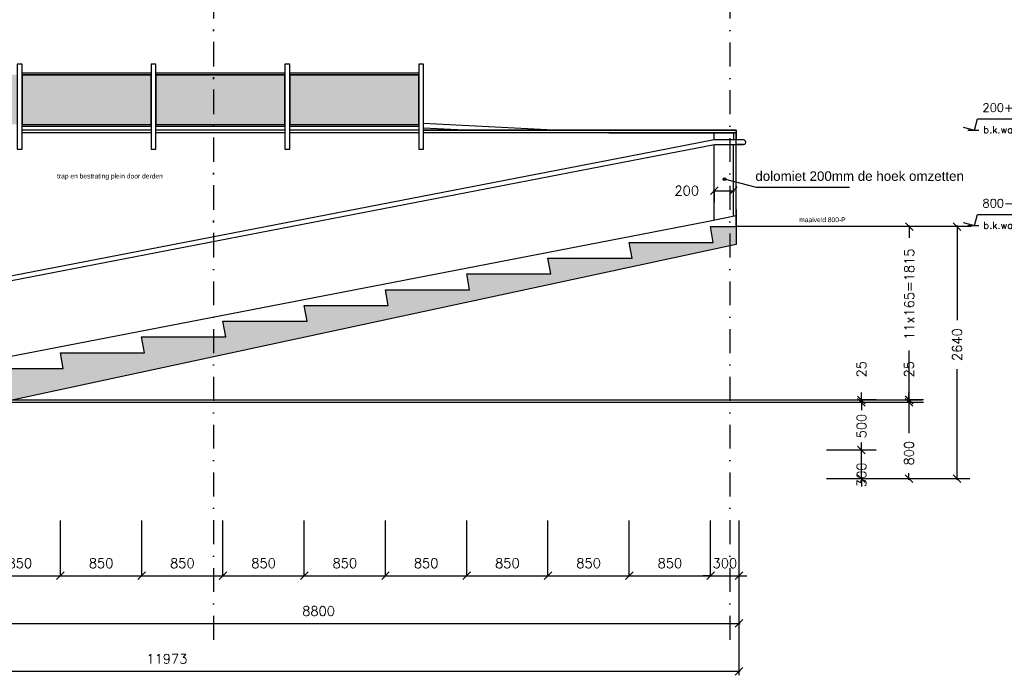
# Model space of a CAD drawing. Extents: x 98997 to 245130, y 18007 to 138999.
# Tile 49 of 58: x 136622 to 146921, y 86929 to 93802. Entities that reach past the tile are written whole.
import ezdxf

# ---------------------------------------------------------------- set-up
doc = ezdxf.new("R2010")
doc.units = 0
doc.header["$LTSCALE"] = 20
doc.header["$MEASUREMENT"] = 0
doc.header["$PDSIZE"] = -1
doc.linetypes.add('HIDDEN', pattern=[9.375, 6.25, -3.125])
doc.linetypes.add('STRAM_0WT$0$DASHDOT', pattern=[25, 12.5, -6.25, 0, -6.25])
doc.layers.get('0').update_dxf_attribs({"linetype": 'CONTINUOUS'})
doc.layers.get('DEFPOINTS').update_dxf_attribs({"linetype": 'CONTINUOUS'})
for name, color, linetype in [('_DETAILNUMMERS', 4, 'CONTINUOUS'), ('A--A23--_F--3-', 9, 'CONTINUOUS'), ('A--L13D1_VLOEREN', 1, 'CONTINUOUS'), ('A--L13D4_VLOEREN', 4, 'CONTINUOUS'), ('A--L21D1_BUITENWAND', 1, 'CONTINUOUS'), ('A--L28DC1_KONSTR', 1, 'HIDDEN'), ('A--M$1A-_F123-', 1, 'CONTINUOUS'), ('A--M01A1_MAATVOERING', 1, 'CONTINUOUS'), ('A--M01B1_HOOGTE_MAATV', 1, 'CONTINUOUS'), ('A--T$1A-_F123_20', 1, 'CONTINUOUS'), ('A--T01B2_HOOGTE_MAATV', 2, 'CONTINUOUS'), ('A--T01B3_HOOGTE_MAATV', 3, 'CONTINUOUS'), ('STRAM_0WT$0$A--L$7A-_STRAMIEN', 1, 'STRAM_0WT$0$DASHDOT'), ('STRAM_0WT$0$A--T$7A8-_STRAMIEN', 8, 'STRAM_0WT$0$DASHDOT')]:
    doc.layers.add(name, color=color, linetype=linetype)
doc.styles.add('ALFA-0_25', font='ROMANS')
doc.styles.add('EB2', font='ARIAL.TTF')
doc.styles.add('HIEMSTRA', font='romans.shx')
doc.styles.add('HOOGTEXT', font='ROMANS.shx', dxfattribs={"height": 2.5})
doc.dimstyles.get("Standard").update_dxf_attribs({"dimscale": 40, "dimtxt": 2.5, "dimasz": 2, "dimexe": 0.3, "dimexo": 0.3, "dimgap": 2, "dimtad": 1, "dimdec": 0, "dimzin": 0, "dimdsep": 46, "dimtxsty": 'HIEMSTRA', "dimblk1": 'OBLIQUE', "dimblk2": 'OBLIQUE', "dimsah": 1, "dimcen": 0.09, "dimdle": 0.3, "dimclrd": 1, "dimclre": 1, "dimclrt": 3, "dimadec": 0, "dimazin": 0, "dimtfac": 1, "dimtdec": 4, "dimtix": 1, "dimtmove": 2, "dimatfit": 3, "dimldrblk": 'OBLIQUE', "dimfxl": 0, "dimtvp": 625, "dimtolj": 1, "dimtzin": 0, "dimarcsym": 0})
doc.dimstyles.new('STANDARD$0', dxfattribs={"dimscale": 50, "dimtxt": 2.5, "dimasz": 2, "dimexe": 2, "dimexo": 0, "dimgap": 2, "dimtad": 1, "dimdec": 0, "dimzin": 0, "dimdsep": 46, "dimtxsty": 'ALFA-0_25', "dimblk1": 'OBLIQUE', "dimblk2": 'OBLIQUE', "dimsah": 1, "dimcen": -3, "dimdle": 2, "dimclrd": 1, "dimclre": 1, "dimclrt": 2, "dimadec": 0, "dimazin": 0, "dimtfac": 0.666667, "dimtofl": 0, "dimtmove": 2, "dimatfit": 3, "dimldrblk": 'OBLIQUE', "dimfxl": 0, "dimtvp": 0.833333, "dimtolj": 1, "dimtzin": 0, "dimarcsym": 0})

# ---------------------------------------------------------------- blocks, each defined once
blk = doc.blocks.new('_OBLIQUE')
at = {"color": 0, "linetype": 'ByBlock'}
blk.add_line((-0.5, -0.5), (0.5, 0.5), dxfattribs=at)
blk = doc.blocks.new('*D558')
at = {"layer": 'A--M$1A-_F123-', "color": 1, "lineweight": -2}
blk.add_line((169469, 19061), (170343, 19061), dxfattribs=at)
at = {"layer": 'DEFPOINTS', "color": 0}
for p in [(169481, 19061), (170331, 19061), (170331, 19061)]:
    blk.add_point(p, dxfattribs=at)
at = {"layer": 'A--M$1A-_F123-', "color": 1, "lineweight": -2, "xscale": 80, "yscale": 80, "zscale": 80, "rotation": 180}
blk.add_blockref('_OBLIQUE', (169481, 19061), dxfattribs=at)
at = {"layer": 'A--M$1A-_F123-', "color": 1, "lineweight": -2, "xscale": 80, "yscale": 80, "zscale": 80}
blk.add_blockref('_OBLIQUE', (170331, 19061), dxfattribs=at)
at = {"layer": 'A--M$1A-_F123-', "color": 3, "insert": (169906, 19191), "char_height": 100, "attachment_point": 5, "style": 'HIEMSTRA'}
blk.add_mtext('\\A1;850', dxfattribs=at)
blk = doc.blocks.new('*D559')
at = {"layer": 'A--M$1A-_F123-', "color": 1, "lineweight": -2}
for p, q in [((170331, 19061), (170251, 19061)), ((170331, 19061), (170630, 19061)), ((170630, 19061), (170710, 19061))]:
    blk.add_line(p, q, dxfattribs=at)
at = {"layer": 'DEFPOINTS', "color": 0}
for p in [(170331, 19061), (170630, 19061), (170630, 19061)]:
    blk.add_point(p, dxfattribs=at)
at = {"layer": 'A--M$1A-_F123-', "color": 1, "lineweight": -2, "xscale": 80, "yscale": 80, "zscale": 80}
blk.add_blockref('_OBLIQUE', (170331, 19061), dxfattribs=at)
at = {"layer": 'A--M$1A-_F123-', "color": 1, "lineweight": -2, "xscale": 80, "yscale": 80, "zscale": 80, "rotation": 180}
blk.add_blockref('_OBLIQUE', (170630, 19061), dxfattribs=at)
at = {"layer": 'A--M$1A-_F123-', "color": 3, "insert": (170481, 19191), "char_height": 100, "attachment_point": 5, "style": 'HIEMSTRA'}
blk.add_mtext('\\A1;300', dxfattribs=at)
blk = doc.blocks.new('*D560')
at = {"layer": 'A--M$1A-_F123-', "color": 1, "lineweight": -2}
blk.add_line((161819, 18561), (170642, 18561), dxfattribs=at)
at = {"layer": 'DEFPOINTS', "color": 0}
for p in [(161831, 18561), (170630, 18561), (170630, 18561)]:
    blk.add_point(p, dxfattribs=at)
at = {"layer": 'A--M$1A-_F123-', "color": 1, "lineweight": -2, "xscale": 80, "yscale": 80, "zscale": 80, "rotation": 180}
blk.add_blockref('_OBLIQUE', (161831, 18561), dxfattribs=at)
at = {"layer": 'A--M$1A-_F123-', "color": 1, "lineweight": -2, "xscale": 80, "yscale": 80, "zscale": 80}
blk.add_blockref('_OBLIQUE', (170630, 18561), dxfattribs=at)
at = {"layer": 'A--M$1A-_F123-', "color": 3, "insert": (166231, 18691), "char_height": 100, "attachment_point": 5, "style": 'HIEMSTRA'}
blk.add_mtext('\\A1;8800', dxfattribs=at)
blk = doc.blocks.new('*D561')
at = {"layer": 'A--M$1A-_F123-', "color": 1, "lineweight": -2}
for p, q in [((172559, 22715), (172398, 22715)), ((172410, 22727), (172410, 22596)), ((172410, 20888), (172410, 21417)), ((172528, 20900), (172398, 20900))]:
    blk.add_line(p, q, dxfattribs=at)
at = {"layer": 'DEFPOINTS', "color": 0}
for p in [(172410, 22715), (172571, 22715), (172540, 20900)]:
    blk.add_point(p, dxfattribs=at)
at = {"layer": 'A--M$1A-_F123-', "color": 1, "lineweight": -2, "xscale": 80, "yscale": 80, "zscale": 80}
for p, rotation in [((172410, 22715), 90), ((172410, 20900), 270)]:
    blk.add_blockref('_OBLIQUE', p, dxfattribs=dict(at, rotation=rotation))
at = {"layer": 'A--M$1A-_F123-', "color": 3, "insert": (172410, 22007), "char_height": 100, "attachment_point": 5, "rotation": 90, "style": 'HIEMSTRA'}
blk.add_mtext('\\A1;11x165=1815', dxfattribs=at)
blk = doc.blocks.new('*D565')
at = {"layer": 'A--M$1A-_F123-', "color": 1, "lineweight": -2}
for p, q in [((172063, 20875), (171898, 20875)), ((171910, 20887), (171910, 20835)), ((171910, 20363), (171910, 20418)), ((172032, 20375), (171898, 20375))]:
    blk.add_line(p, q, dxfattribs=at)
at = {"layer": 'DEFPOINTS', "color": 0}
for p in [(171910, 20875), (172075, 20875), (172044, 20375)]:
    blk.add_point(p, dxfattribs=at)
at = {"layer": 'A--M$1A-_F123-', "color": 1, "lineweight": -2, "xscale": 80, "yscale": 80, "zscale": 80}
for p, rotation in [((171910, 20875), 90), ((171910, 20375), 270)]:
    blk.add_blockref('_OBLIQUE', p, dxfattribs=dict(at, rotation=rotation))
at = {"layer": 'A--M$1A-_F123-', "color": 3, "insert": (171910, 20627), "char_height": 100, "attachment_point": 5, "rotation": 90, "style": 'HIEMSTRA'}
blk.add_mtext('\\A1;500', dxfattribs=at)
blk = doc.blocks.new('*D566')
at = {"layer": 'A--M$1A-_F123-', "color": 1, "lineweight": -2}
for p, q in [((171910, 20900), (171910, 20980)), ((172063, 20900), (171898, 20900)), ((172032, 20875), (171898, 20875)), ((171910, 20875), (171910, 20900)), ((171910, 20875), (171910, 20795))]:
    blk.add_line(p, q, dxfattribs=at)
at = {"layer": 'DEFPOINTS', "color": 0}
for p in [(171910, 20900), (172044, 20875), (172075, 20900)]:
    blk.add_point(p, dxfattribs=at)
at = {"layer": 'A--M$1A-_F123-', "color": 1, "lineweight": -2, "xscale": 80, "yscale": 80, "zscale": 80}
for p, rotation in [((171910, 20900), 270), ((171910, 20875), 90)]:
    blk.add_blockref('_OBLIQUE', p, dxfattribs=dict(at, rotation=rotation))
at = {"layer": 'A--M$1A-_F123-', "color": 3, "insert": (171910, 21221), "char_height": 100, "attachment_point": 5, "rotation": 90, "style": 'HIEMSTRA'}
blk.add_mtext('\\A1;25', dxfattribs=at)
blk = doc.blocks.new('*D567')
at = {"layer": 'A--M$1A-_F123-', "color": 1, "lineweight": -2}
for p, q in [((172559, 20875), (172395, 20875)), ((172407, 20887), (172407, 20551)), ((172407, 20063), (172407, 20134)), ((172528, 20075), (172395, 20075))]:
    blk.add_line(p, q, dxfattribs=at)
at = {"layer": 'DEFPOINTS', "color": 0}
for p in [(172407, 20875), (172571, 20875), (172540, 20075)]:
    blk.add_point(p, dxfattribs=at)
at = {"layer": 'A--M$1A-_F123-', "color": 1, "lineweight": -2, "xscale": 80, "yscale": 80, "zscale": 80}
for p, rotation in [((172407, 20875), 90), ((172407, 20075), 270)]:
    blk.add_blockref('_OBLIQUE', p, dxfattribs=dict(at, rotation=rotation))
at = {"layer": 'A--M$1A-_F123-', "color": 3, "insert": (172407, 20343), "char_height": 100, "attachment_point": 5, "rotation": 90, "style": 'HIEMSTRA'}
blk.add_mtext('\\A1;800', dxfattribs=at)
blk = doc.blocks.new('*D568')
at = {"layer": 'A--M$1A-_F123-', "color": 1, "lineweight": -2}
for p, q in [((171910, 20375), (171910, 20455)), ((172063, 20375), (171898, 20375)), ((171910, 20075), (171910, 20375)), ((172032, 20075), (171898, 20075)), ((171910, 20075), (171910, 19995))]:
    blk.add_line(p, q, dxfattribs=at)
at = {"layer": 'DEFPOINTS', "color": 0}
for p in [(171910, 20375), (172075, 20375), (172044, 20075)]:
    blk.add_point(p, dxfattribs=at)
at = {"layer": 'A--M$1A-_F123-', "color": 1, "lineweight": -2, "xscale": 80, "yscale": 80, "zscale": 80}
for p, rotation in [((171910, 20375), 270), ((171910, 20075), 90)]:
    blk.add_blockref('_OBLIQUE', p, dxfattribs=dict(at, rotation=rotation))
at = {"layer": 'A--M$1A-_F123-', "color": 3, "insert": (171910, 20117), "char_height": 100, "attachment_point": 5, "rotation": 90, "style": 'HIEMSTRA'}
blk.add_mtext('\\A1;300', dxfattribs=at)
blk = doc.blocks.new('*D569')
at = {"layer": 'A--M$1A-_F123-', "color": 1, "lineweight": -2}
for p, q in [((172407, 20900), (172407, 20980)), ((172559, 20900), (172395, 20900)), ((172528, 20875), (172395, 20875)), ((172407, 20875), (172407, 20900)), ((172407, 20875), (172407, 20795))]:
    blk.add_line(p, q, dxfattribs=at)
at = {"layer": 'DEFPOINTS', "color": 0}
for p in [(172407, 20900), (172540, 20875), (172571, 20900)]:
    blk.add_point(p, dxfattribs=at)
at = {"layer": 'A--M$1A-_F123-', "color": 1, "lineweight": -2, "xscale": 80, "yscale": 80, "zscale": 80}
for p, rotation in [((172407, 20900), 270), ((172407, 20875), 90)]:
    blk.add_blockref('_OBLIQUE', p, dxfattribs=dict(at, rotation=rotation))
at = {"layer": 'A--M$1A-_F123-', "color": 3, "insert": (172407, 21221), "char_height": 100, "attachment_point": 5, "rotation": 90, "style": 'HIEMSTRA'}
blk.add_mtext('\\A1;25', dxfattribs=at)
blk = doc.blocks.new('*D571')
at = {"layer": 'A--M$1A-_F123-', "color": 1, "lineweight": -2}
for p, q in [((158646, 18061), (170642, 18061)), ((170630, 18019), (170630, 18073))]:
    blk.add_line(p, q, dxfattribs=at)
at = {"layer": 'DEFPOINTS', "color": 0}
for p in [(158658, 18061), (170630, 18061), (170630, 18007)]:
    blk.add_point(p, dxfattribs=at)
at = {"layer": 'A--M$1A-_F123-', "color": 1, "lineweight": -2, "xscale": 80, "yscale": 80, "zscale": 80, "rotation": 180}
blk.add_blockref('_OBLIQUE', (158658, 18061), dxfattribs=at)
at = {"layer": 'A--M$1A-_F123-', "color": 1, "lineweight": -2, "xscale": 80, "yscale": 80, "zscale": 80}
blk.add_blockref('_OBLIQUE', (170630, 18061), dxfattribs=at)
at = {"layer": 'A--M$1A-_F123-', "color": 3, "insert": (164644, 18191), "char_height": 100, "attachment_point": 5, "style": 'HIEMSTRA'}
blk.add_mtext('\\A1;11973', dxfattribs=at)
blk = doc.blocks.new('*D572')
at = {"layer": 'A--M$1A-_F123-', "color": 1, "lineweight": -2}
for p, q in [((173059, 22715), (172898, 22715)), ((172910, 22727), (172910, 21735)), ((172910, 20063), (172910, 21223)), ((173032, 20075), (172898, 20075))]:
    blk.add_line(p, q, dxfattribs=at)
at = {"layer": 'DEFPOINTS', "color": 0}
for p in [(172910, 22715), (173071, 22715), (173044, 20075)]:
    blk.add_point(p, dxfattribs=at)
at = {"layer": 'A--M$1A-_F123-', "color": 1, "lineweight": -2, "xscale": 80, "yscale": 80, "zscale": 80}
for p, rotation in [((172910, 22715), 90), ((172910, 20075), 270)]:
    blk.add_blockref('_OBLIQUE', p, dxfattribs=dict(at, rotation=rotation))
at = {"layer": 'A--M$1A-_F123-', "color": 3, "insert": (172910, 21479), "char_height": 100, "attachment_point": 5, "rotation": 90, "style": 'HIEMSTRA'}
blk.add_mtext('\\A1;2640', dxfattribs=at)
blk = doc.blocks.new('*D573')
at = {"layer": 'A--M$1A-_F123-', "color": 1, "lineweight": -2}
blk.add_line((168619, 19061), (169493, 19061), dxfattribs=at)
at = {"layer": 'DEFPOINTS', "color": 0}
for p in [(168631, 19061), (169481, 19061), (169481, 19061)]:
    blk.add_point(p, dxfattribs=at)
at = {"layer": 'A--M$1A-_F123-', "color": 1, "lineweight": -2, "xscale": 80, "yscale": 80, "zscale": 80, "rotation": 180}
blk.add_blockref('_OBLIQUE', (168631, 19061), dxfattribs=at)
at = {"layer": 'A--M$1A-_F123-', "color": 1, "lineweight": -2, "xscale": 80, "yscale": 80, "zscale": 80}
blk.add_blockref('_OBLIQUE', (169481, 19061), dxfattribs=at)
at = {"layer": 'A--M$1A-_F123-', "color": 3, "insert": (169056, 19191), "char_height": 100, "attachment_point": 5, "style": 'HIEMSTRA'}
blk.add_mtext('\\A1;850', dxfattribs=at)
blk = doc.blocks.new('*D574')
at = {"layer": 'A--M$1A-_F123-', "color": 1, "lineweight": -2}
blk.add_line((167769, 19061), (168643, 19061), dxfattribs=at)
at = {"layer": 'DEFPOINTS', "color": 0}
for p in [(167781, 19061), (168631, 19061), (168631, 19061)]:
    blk.add_point(p, dxfattribs=at)
at = {"layer": 'A--M$1A-_F123-', "color": 1, "lineweight": -2, "xscale": 80, "yscale": 80, "zscale": 80, "rotation": 180}
blk.add_blockref('_OBLIQUE', (167781, 19061), dxfattribs=at)
at = {"layer": 'A--M$1A-_F123-', "color": 1, "lineweight": -2, "xscale": 80, "yscale": 80, "zscale": 80}
blk.add_blockref('_OBLIQUE', (168631, 19061), dxfattribs=at)
at = {"layer": 'A--M$1A-_F123-', "color": 3, "insert": (168206, 19191), "char_height": 100, "attachment_point": 5, "style": 'HIEMSTRA'}
blk.add_mtext('\\A1;850', dxfattribs=at)
blk = doc.blocks.new('*D575')
at = {"layer": 'A--M$1A-_F123-', "color": 1, "lineweight": -2}
blk.add_line((166919, 19061), (167793, 19061), dxfattribs=at)
at = {"layer": 'DEFPOINTS', "color": 0}
for p in [(166931, 19061), (167781, 19061), (167781, 19061)]:
    blk.add_point(p, dxfattribs=at)
at = {"layer": 'A--M$1A-_F123-', "color": 1, "lineweight": -2, "xscale": 80, "yscale": 80, "zscale": 80, "rotation": 180}
blk.add_blockref('_OBLIQUE', (166931, 19061), dxfattribs=at)
at = {"layer": 'A--M$1A-_F123-', "color": 1, "lineweight": -2, "xscale": 80, "yscale": 80, "zscale": 80}
blk.add_blockref('_OBLIQUE', (167781, 19061), dxfattribs=at)
at = {"layer": 'A--M$1A-_F123-', "color": 3, "insert": (167356, 19191), "char_height": 100, "attachment_point": 5, "style": 'HIEMSTRA'}
blk.add_mtext('\\A1;850', dxfattribs=at)
blk = doc.blocks.new('*D576')
at = {"layer": 'A--M$1A-_F123-', "color": 1, "lineweight": -2}
blk.add_line((166069, 19061), (166943, 19061), dxfattribs=at)
at = {"layer": 'DEFPOINTS', "color": 0}
for p in [(166081, 19061), (166931, 19061), (166931, 19061)]:
    blk.add_point(p, dxfattribs=at)
at = {"layer": 'A--M$1A-_F123-', "color": 1, "lineweight": -2, "xscale": 80, "yscale": 80, "zscale": 80, "rotation": 180}
blk.add_blockref('_OBLIQUE', (166081, 19061), dxfattribs=at)
at = {"layer": 'A--M$1A-_F123-', "color": 1, "lineweight": -2, "xscale": 80, "yscale": 80, "zscale": 80}
blk.add_blockref('_OBLIQUE', (166931, 19061), dxfattribs=at)
at = {"layer": 'A--M$1A-_F123-', "color": 3, "insert": (166506, 19191), "char_height": 100, "attachment_point": 5, "style": 'HIEMSTRA'}
blk.add_mtext('\\A1;850', dxfattribs=at)
blk = doc.blocks.new('*D577')
at = {"layer": 'A--M$1A-_F123-', "color": 1, "lineweight": -2}
blk.add_line((165219, 19061), (166093, 19061), dxfattribs=at)
at = {"layer": 'DEFPOINTS', "color": 0}
for p in [(165231, 19061), (166081, 19061), (166081, 19061)]:
    blk.add_point(p, dxfattribs=at)
at = {"layer": 'A--M$1A-_F123-', "color": 1, "lineweight": -2, "xscale": 80, "yscale": 80, "zscale": 80, "rotation": 180}
blk.add_blockref('_OBLIQUE', (165231, 19061), dxfattribs=at)
at = {"layer": 'A--M$1A-_F123-', "color": 1, "lineweight": -2, "xscale": 80, "yscale": 80, "zscale": 80}
blk.add_blockref('_OBLIQUE', (166081, 19061), dxfattribs=at)
at = {"layer": 'A--M$1A-_F123-', "color": 3, "insert": (165656, 19191), "char_height": 100, "attachment_point": 5, "style": 'HIEMSTRA'}
blk.add_mtext('\\A1;850', dxfattribs=at)
blk = doc.blocks.new('*D578')
at = {"layer": 'A--M$1A-_F123-', "color": 1, "lineweight": -2}
blk.add_line((164369, 19061), (165243, 19061), dxfattribs=at)
at = {"layer": 'DEFPOINTS', "color": 0}
for p in [(164381, 19061), (165231, 19061), (165231, 19061)]:
    blk.add_point(p, dxfattribs=at)
at = {"layer": 'A--M$1A-_F123-', "color": 1, "lineweight": -2, "xscale": 80, "yscale": 80, "zscale": 80, "rotation": 180}
blk.add_blockref('_OBLIQUE', (164381, 19061), dxfattribs=at)
at = {"layer": 'A--M$1A-_F123-', "color": 1, "lineweight": -2, "xscale": 80, "yscale": 80, "zscale": 80}
blk.add_blockref('_OBLIQUE', (165231, 19061), dxfattribs=at)
at = {"layer": 'A--M$1A-_F123-', "color": 3, "insert": (164806, 19191), "char_height": 100, "attachment_point": 5, "style": 'HIEMSTRA'}
blk.add_mtext('\\A1;850', dxfattribs=at)
blk = doc.blocks.new('*D579')
at = {"layer": 'A--M$1A-_F123-', "color": 1, "lineweight": -2}
blk.add_line((163519, 19061), (164393, 19061), dxfattribs=at)
at = {"layer": 'DEFPOINTS', "color": 0}
for p in [(163531, 19061), (164381, 19061), (164381, 19061)]:
    blk.add_point(p, dxfattribs=at)
at = {"layer": 'A--M$1A-_F123-', "color": 1, "lineweight": -2, "xscale": 80, "yscale": 80, "zscale": 80, "rotation": 180}
blk.add_blockref('_OBLIQUE', (163531, 19061), dxfattribs=at)
at = {"layer": 'A--M$1A-_F123-', "color": 1, "lineweight": -2, "xscale": 80, "yscale": 80, "zscale": 80}
blk.add_blockref('_OBLIQUE', (164381, 19061), dxfattribs=at)
at = {"layer": 'A--M$1A-_F123-', "color": 3, "insert": (163956, 19191), "char_height": 100, "attachment_point": 5, "style": 'HIEMSTRA'}
blk.add_mtext('\\A1;850', dxfattribs=at)
blk = doc.blocks.new('*D580')
at = {"layer": 'A--M$1A-_F123-', "color": 1, "lineweight": -2}
blk.add_line((162669, 19061), (163543, 19061), dxfattribs=at)
at = {"layer": 'DEFPOINTS', "color": 0}
for p in [(162681, 19061), (163531, 19061), (163531, 19061)]:
    blk.add_point(p, dxfattribs=at)
at = {"layer": 'A--M$1A-_F123-', "color": 1, "lineweight": -2, "xscale": 80, "yscale": 80, "zscale": 80, "rotation": 180}
blk.add_blockref('_OBLIQUE', (162681, 19061), dxfattribs=at)
at = {"layer": 'A--M$1A-_F123-', "color": 1, "lineweight": -2, "xscale": 80, "yscale": 80, "zscale": 80}
blk.add_blockref('_OBLIQUE', (163531, 19061), dxfattribs=at)
at = {"layer": 'A--M$1A-_F123-', "color": 3, "insert": (163106, 19191), "char_height": 100, "attachment_point": 5, "style": 'HIEMSTRA'}
blk.add_mtext('\\A1;850', dxfattribs=at)
blk = doc.blocks.new('HOOGTEP')
at = {"layer": 'A--M01A1_MAATVOERING'}
for p, q in [((0, 0), (0.62, 2.33)), ((0.62, 2.33), (8.79, 2.33)), ((-2.41, 0.65), (0, 0))]:
    blk.add_line(p, q, dxfattribs=at)
at = {"layer": 'A--M01B1_HOOGTE_MAATV'}
blk.add_line((-1.38, 0), (0.91, 0), dxfattribs=at)
at = {"layer": 'A--T01B2_HOOGTE_MAATV', "style": 'HOOGTEXT', "flags": 4}
blk.add_attdef('TEKST', (1.84, -0.67), '', height=1.5, dxfattribs=at)
at = {"layer": 'A--T01B3_HOOGTE_MAATV', "style": 'HOOGTEXT', "flags": 4}
blk.add_attdef('HOOGTE', (1.67, 3.82), '', height=1.75, dxfattribs=at)
blk = doc.blocks.new('*D584')
at = {"layer": 'A--M$1A-_F123-', "color": 1, "lineweight": -2}
for p, q in [((170359, 23091), (170583, 23091)), ((170371, 22969), (170371, 23103)), ((170571, 22938), (170571, 23103))]:
    blk.add_line(p, q, dxfattribs=at)
at = {"layer": 'DEFPOINTS', "color": 0}
for p in [(170571, 23091), (170371, 22957), (170571, 22926)]:
    blk.add_point(p, dxfattribs=at)
at = {"layer": 'A--M$1A-_F123-', "color": 1, "lineweight": -2, "xscale": 80, "yscale": 80, "zscale": 80, "rotation": 180}
blk.add_blockref('_OBLIQUE', (170371, 23091), dxfattribs=at)
at = {"layer": 'A--M$1A-_F123-', "color": 1, "lineweight": -2, "xscale": 80, "yscale": 80, "zscale": 80}
blk.add_blockref('_OBLIQUE', (170571, 23091), dxfattribs=at)
at = {"layer": 'A--M$1A-_F123-', "color": 3, "insert": (170082, 23091), "char_height": 100, "attachment_point": 5, "style": 'HIEMSTRA'}
blk.add_mtext('\\A1;200', dxfattribs=at)
blk = doc.blocks.new('A$C6F8F70C3')
at = {"layer": 'A--A23--_F--3-'}
h = blk.add_hatch(dxfattribs=at)
h.set_pattern_fill('ALFABET', color=256, scale=25, angle=1, style=0, pattern_type=2)
h.set_pattern_definition([(46, (-132174.73, -88995.9), (-107.90097, 104.19876), []), (51, (-132174.73, -88995.9), (179.56153, -12.55617), [18.75, -206.25]), (356, (-132174.73, -88995.9), (-37.96444, 187.414), [15, -165]), (101.4514, (-132159.76, -88996.94), (141.59722, 174.85773), [15.93505, -175.28553]), (47.1842, (-132175.6, -88945.9), (267.4918, -36.71697), [28.125, -309.375]), (97.6356, (-132153.3, -88948.97), (229.3799, 247.5704), [23.90257, -262.92825]), (352.1842, (-132175.6, -88945.9), (229.3797, 247.5706), [22.5, -247.5]), (22, (-132150.38, -88957.97), (150.9607, -98.03503), [18.75, -206.25]), (327, (-132150.38, -88957.97), (57.65567, 182.3215), [15, -165]), (72.4514, (-132137.8, -88966.14), (208.61643, 84.28632), [15.93505, -175.28553]), (38.5, (-132174.725, -88995.9), (1.58705, 83.263843), [0, -163, 0, -167.5, 0, -165.625]), (8.5, (-132174.725, -88995.9), (64.03651, 99.73571), [0, -95.5, 0, -159.25, 0, -63.125]), (328.5, (-132230.47, -88996.87), (133.533692, -3.308738), [0, -62.5, 0, -195, 0, -258.75]), (318.5, (-132255.46, -88997.31), (145.33757, 27.566934), [0, -81.25, 0, -129.5, 0, -183.75]), (318.5, (-132255.46, -88997.31), (145.33757, 27.566934), [0, -81.25, 0, -129.5, 0, -183.75])])
h.paths.add_polyline_path([(11942.8, 2453.6), (3098.9, 550), (875, 525), (875, 0), (0, 0), (0, 800), (225, 800), (225, 750), (275, 750), (275, 300), (575, 300), (575, 750), (625, 750), (625, 800), (3202.6, 825), (3172.6, 989.8), (4052.6, 989.8), (4022.6, 1154.8), (4902.6, 1154.8), (4872.6, 1319.8), (5752.6, 1319.8), (5722.6, 1484.8), (6602.6, 1484.8), (6572.6, 1649.8), (7452.7, 1649.8), (7422.7, 1814.8), (8302.6, 1814.8), (8272.6, 1979.8), (9152.6, 1979.8), (9122.6, 2144.8), (10002.6, 2144.8), (9972.6, 2309.8), (10852.6, 2309.8), (10822.6, 2474.8), (11702.6, 2474.8), (11672.6, 2639.8), (11943, 2639.8)])
at = {"layer": 'A--L28DC1_KONSTR', "linetype": 'Continuous'}
h = blk.add_hatch(color=21, dxfattribs=at)
h.paths.add_polyline_path([(7271.9, 3710), (8621.9, 3710), (8621.9, 4230.1), (7271.9, 4230.1)])
h.paths.add_polyline_path([(5871.9, 3710), (7221.9, 3710), (7221.9, 4230.1), (5871.9, 4230.1)])
h.paths.add_polyline_path([(4471.9, 3710), (5821.9, 3710), (5821.9, 4230.1), (4471.9, 4230.1)])
h.paths.add_polyline_path([(3071.9, 3710), (4421.9, 3710), (4421.9, 4230.1), (3071.9, 4230.1)])
h.paths.add_polyline_path([(1671.9, 3710), (3021.9, 3710), (3021.9, 4230.1), (1671.9, 4230.1)])
at = {"layer": '_DETAILNUMMERS', "color": 2}
for p, q in [((10030.2, 3650), (8671.9, 3720.3)), ((5821.9, 3650), (4471.9, 3650)), ((7221.9, 3650), (5871.9, 3650)), ((8621.9, 3650), (7271.9, 3650)), ((8671.8, 3650), (11942.8, 3650)), ((9101, 3650), (8671.9, 3672.2)), ((11942.8, 3650), (8671.9, 3650)), ((10030.2, 3650), (11942.8, 3650)), ((12017.3, 3547.2), (11942.8, 3551.1)), ((12018.4, 3499.1), (11942.8, 3503))]:
    blk.add_line(p, q, dxfattribs=at)
at = {"layer": '_DETAILNUMMERS', "color": 1}
for p, q in [((5821.9, 3620), (4471.9, 3620)), ((7221.9, 3620), (5871.9, 3620)), ((8621.9, 3620), (7271.9, 3620)), ((11942.8, 3620), (8671.9, 3620)), ((10610.1, 3620), (11942.8, 3620)), ((11912.8, 3620), (11912.8, 3547.2)), ((11942.8, 2639.8), (11942.8, 3650)), ((11942.8, 3650), (11942.8, 3551.1)), ((11712.8, 2712.5), (11712.8, 3497.2)), ((11912.8, 2745.9), (11912.8, 3497.2))]:
    blk.add_line(p, q, dxfattribs=at)
at = {"layer": '_DETAILNUMMERS', "color": 2}
blk.add_arc((12018.7, 3523.2), 24.1, 269.13118, 93.3407, dxfattribs=at)
at = {"layer": 'A--L13D1_VLOEREN'}
for points in [[(12017.3, 3547.2), (11710.9, 3547.2), (10943.6, 3398.3), (2298.5, 1725), (2298.5, 1725)], [(12017.3, 3497.2), (11715.7, 3497.2), (10953.1, 3349.2), (2303.3, 1675), (2298.5, 1675)], [(11943, 2751.4), (11634.1, 2691.4), (10841.9, 2537.7), (2678.4, 957.6)]]:
    blk.add_lwpolyline(points, dxfattribs=at)
at = {"layer": 'A--L13D4_VLOEREN'}
blk.add_lwpolyline([(4022.6, 1154.8), (4902.6, 1154.8), (4872.6, 1319.8), (5752.6, 1319.8), (5722.6, 1484.8), (6602.6, 1484.8), (6572.6, 1649.8), (7452.7, 1649.8), (7422.7, 1814.8), (8302.6, 1814.8), (8272.6, 1979.8), (9152.6, 1979.8), (9122.6, 2144.8), (10002.6, 2144.8), (9972.6, 2309.8), (10852.6, 2309.8), (10822.6, 2474.8), (11702.6, 2474.8), (11672.6, 2639.8), (11943, 2639.8), (11942.8, 2453.6), (3098.9, 550)], dxfattribs=at)
at = {"layer": 'A--L21D1_BUITENWAND'}
blk.add_line((11943, 2820), (11943, 2639.8), dxfattribs=at)
at = {"layer": 'A--L28DC1_KONSTR', "color": 1, "linetype": 'Continuous'}
for p, q in [((4471.9, 4250.1), (5821.9, 4250.1)), ((4471.9, 4230.1), (5821.9, 4230.1)), ((5871.9, 4250.1), (7221.9, 4250.1)), ((5871.9, 4230.1), (7221.9, 4230.1)), ((7271.9, 4250.1), (8621.9, 4250.1)), ((7271.9, 4230.1), (8621.9, 4230.1)), ((4471.9, 3690), (5821.9, 3690)), ((5871.9, 3690), (7221.9, 3690)), ((7271.9, 3690), (8621.9, 3690)), ((11712.8, 3547.8), (11712.8, 3620)), ((12154.8, 3049.2), (11820, 3135.4)), ((13126.1, 3049.2), (12154.8, 3049.2))]:
    blk.add_line(p, q, dxfattribs=at)
for points in [[(4421.9, 3450), (4471.9, 3450), (4471.9, 4340), (4421.9, 4340)], [(5821.9, 3450), (5871.9, 3450), (5871.9, 4340), (5821.9, 4340)], [(7221.9, 3450), (7271.9, 3450), (7271.9, 4340), (7221.9, 4340)], [(8621.9, 3450), (8671.9, 3450), (8671.9, 4340), (8621.9, 4340)], [(4471.9, 3710), (5821.9, 3710), (5821.9, 4230.1), (4471.9, 4230.1)], [(5871.9, 3710), (7221.9, 3710), (7221.9, 4230.1), (5871.9, 4230.1)], [(7271.9, 3710), (8621.9, 3710), (8621.9, 4230.1), (7271.9, 4230.1)]]:
    blk.add_lwpolyline(points, close=True, dxfattribs=at)
at = {"layer": 'A--L28DC1_KONSTR', "color": 4, "linetype": 'Continuous'}
blk.add_circle((11820, 3135.4), 14.4, dxfattribs=at)
at = {"layer": 'A--M$1A-_F123-'}
for p, q in [((14398.6, 2639.8), (11943, 2639.8)), ((13886.2, 825), (3202.1, 825)), ((13882.6, 800), (416.2, 800)), ((13386.2, 300), (12886.2, 300)), ((14386.2, 0), (12886.2, 0)), ((4872.9, -1013.9), (4872.9, -436.1)), ((5722.9, -1013.9), (5722.9, -436.1)), ((6572.9, -1013.9), (6572.9, -436.1)), ((7422.9, -1013.9), (7422.9, -436.1)), ((8273, -1013.9), (8273, -436.1)), ((9123, -1013.9), (9123, -436.1)), ((9973, -1013.9), (9973, -436.1)), ((10823, -1013.9), (10823, -436.1)), ((11673, -1013.9), (11673, -436.1)), ((11973, -2013.9), (11973, -436.1))]:
    blk.add_line(p, q, dxfattribs=at)
at = {"layer": 'STRAM_0WT$0$A--L$7A-_STRAMIEN'}
blk.add_line((6474.8, 7074.8), (6474.8, 2283.2), dxfattribs=at)
at = {"layer": 'STRAM_0WT$0$A--T$7A8-_STRAMIEN', "color": 8}
for p, q in [((6474.8, 19570.1), (6474.8, -1805.5)), ((11874.8, 19570.1), (11874.8, -1805.5))]:
    blk.add_line(p, q, dxfattribs=at)
at = {"layer": 'A--L21D1_BUITENWAND', "xscale": 50, "yscale": 50, "zscale": 50}
for p, values in [((14435.1, 3650), {'TEKST': 'b.k.wand', 'HOOGTE': '200+P'}), ((14435.1, 2650), {'TEKST': 'b.k.wand', 'HOOGTE': '800-P'})]:
    blk.add_blockref('HOOGTEP', p, dxfattribs=at).add_auto_attribs(values)
at = {"layer": 'A--T$1A-_F123_20', "style": 'EB2'}
for s, height, p in [('trap en bestrating plein door derden', 50, (4837.6, 3143.9)), ('dolomiet 200mm de hoek omzetten', 100, (12142.1, 3119)), ('maaiveld 800-P', 50, (12601.2, 2686.7))]:
    blk.add_text(s, height=height, dxfattribs=at).set_placement(p)
at = {"layer": 'A--M$1A-_F123-'}
dim = blk.add_linear_dim(base=(11912.8, 3016.1), p1=(11712.8, 2882.3), p2=(11912.8, 2851.2), dimstyle='Standard', override={"dimscale": 40, "dimtxsty": 'HIEMSTRA', "dimclrt": 3}, dxfattribs=at)
dim.commit()
dim.dimension.update_dxf_attribs({"geometry": '*D584', "text_midpoint": (11424.2, 3016.1), "dimtype": 128, "insert": (-158657.7, -20074.7)})
dim = blk.add_linear_dim(base=(13752.6, 2639.8), p1=(13882.6, 825), p2=(13913.8, 2639.8), angle=90, text='11x165=1815', dimstyle='Standard', override={"dimscale": 40, "dimtxsty": 'HIEMSTRA', "dimclrt": 3}, dxfattribs=at)
dim.commit()
dim.dimension.update_dxf_attribs({"geometry": '*D561', "text_midpoint": (13752.6, 1931.8), "dimtype": 128, "insert": (-158657.7, -20074.7)})
for base, p1, p2, picture, middle in [((14252.6, 2639.8), (14386.2, 0), (14413.8, 2639.8), '*D572', (14252.6, 1404.5)), ((13252.4, 825), (13386.2, 800), (13417.3, 825), '*D566', (13252.4, 1146)), ((13748.8, 825), (13882.6, 800), (13913.8, 825), '*D569', (13748.8, 1146)), ((13252.4, 800), (13386.2, 300), (13417.3, 800), '*D565', (13252.4, 551.8)), ((13748.8, 800), (13882.6, 0), (13913.8, 800), '*D567', (13748.8, 267.8)), ((13252.4, 300), (13386.2, 0), (13417.3, 300), '*D568', (13252.4, 41.8))]:
    dim = blk.add_linear_dim(base=base, p1=p1, p2=p2, angle=90, dimstyle='Standard', override={"dimscale": 40, "dimtxsty": 'HIEMSTRA', "dimclrt": 3}, dxfattribs=at)
    dim.commit()
    dim.dimension.update_dxf_attribs({"geometry": picture, "text_midpoint": middle, "dimtype": 128, "insert": (-158657.7, -20074.7)})
for base, p1, p2, picture, middle in [((4872.9, -1013.9), (4022.8, -1013.9), (4872.9, -1013.9), '*D580', (4447.8, -883.9)), ((5722.9, -1013.9), (4872.8, -1013.9), (5722.9, -1013.9), '*D579', (5297.8, -883.9)), ((6572.9, -1013.9), (5722.8, -1013.9), (6572.9, -1013.9), '*D578', (6147.8, -883.9)), ((7422.9, -1013.9), (6572.9, -1013.9), (7422.9, -1013.9), '*D577', (6997.9, -883.9)), ((8272.9, -1013.9), (7422.9, -1013.9), (8272.9, -1013.9), '*D576', (7847.9, -883.9)), ((9123, -1013.9), (8272.9, -1013.9), (9123, -1013.9), '*D575', (8697.9, -883.9)), ((9973, -1013.9), (9122.9, -1013.9), (9973, -1013.9), '*D574', (9547.9, -883.9)), ((10823, -1013.9), (9973, -1013.9), (10823, -1013.9), '*D573', (10398, -883.9)), ((11673, -1013.9), (10823, -1013.9), (11673, -1013.9), '*D558', (11248, -883.9)), ((11972.6, -1013.9), (11673, -1013.9), (11972.6, -1013.9), '*D559', (11822.8, -883.9)), ((11972.6, -1513.9), (3173, -1513.9), (11972.6, -1513.9), '*D560', (7572.8, -1383.9)), ((11972.6, -2013.9), (0, -2013.9), (11972.6, -2067.3), '*D571', (5986.3, -1883.9))]:
    dim = blk.add_linear_dim(base=base, p1=p1, p2=p2, dimstyle='STANDARD$0', override={"dimscale": 40, "dimexe": 0.3, "dimexo": 0.3, "dimtxsty": 'HIEMSTRA', "dimcen": 0.09, "dimdle": 0.3, "dimclrt": 3, "dimtfac": 1, "dimtdec": 4, "dimtix": 1, "dimtofl": 1, "dimtvp": 625}, dxfattribs=at)
    dim.commit()
    dim.dimension.update_dxf_attribs({"geometry": picture, "text_midpoint": middle, "insert": (-158657.7, -20074.7)})

msp = doc.modelspace()

# ---------------------------------------------------------------- block references
at = {"layer": '_DETAILNUMMERS'}
msp.add_blockref('A$C6F8F70C3', (132174.7, 88995.9), dxfattribs=at)

doc.saveas('drawing.dxf')
